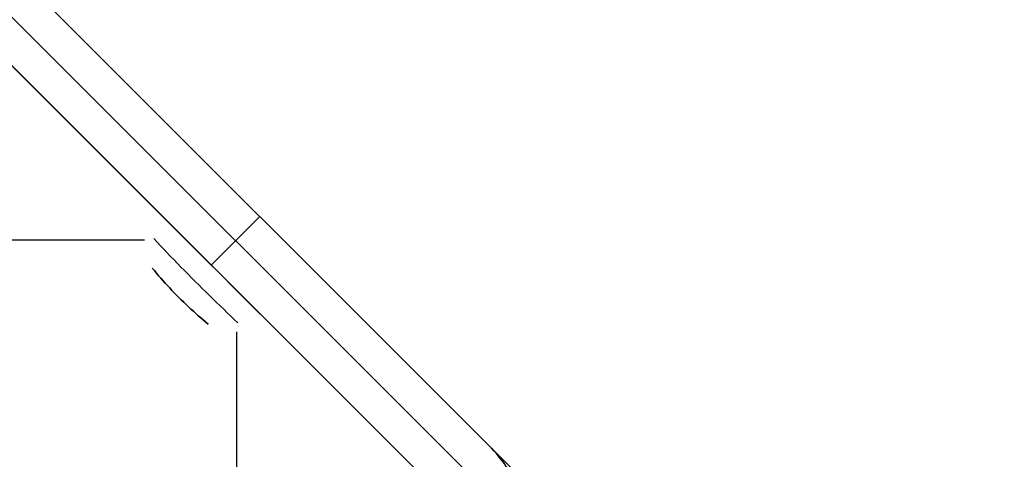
# Model space of a CAD drawing. Header units: millimetres. Extents: x -1690 to 192, y -898 to 54.
# Tile 255 of 256: x 170 to 191, y 32 to 41. Entities that reach past the tile are written whole.
import ezdxf

# ---------------------------------------------------------------- set-up
doc = ezdxf.new("R2010")
doc.units = ezdxf.units.MM
doc.header["$MEASUREMENT"] = 0
doc.layers.add('OVIDIO 186x93x72h', color=7, linetype='Continuous')

msp = doc.modelspace()

# ---------------------------------------------------------------- linework, layer by layer
at = {"layer": 'OVIDIO 186x93x72h'}
for points in [[(191.263, 20.756), (158.737, 53.282)], [(158.737, 53.282), (191.263, 20.756)], [(158.207, 52.752), (190.733, 20.226)], [(190.202, 19.696), (157.676, 52.222)], [(157.676, 52.222), (190.202, 19.696)], [(164.217, 47.802), (185.783, 26.236)], [(163.156, 46.742), (184.722, 25.176)], [(169.697, 42.322), (180.303, 31.716)], [(180.303, 31.716), (169.697, 42.322)], [(180.01, 32.009), (169.99, 42.03)], [(180.01, 32.009), (169.99, 42.03)], [(169.99, 42.03), (180.01, 32.009)], [(180.01, 32.009), (169.99, 42.03)], [(169.99, 42.03), (180.01, 32.009)], [(169.167, 41.792), (179.773, 31.186)], [(179.242, 30.656), (168.636, 41.262)], [(168.636, 41.262), (179.242, 30.656)], [(173.939, 35.959), (175, 37.019)], [(173.939, 35.959), (175, 37.019)], [(160.088, 36.513), (172.481, 36.513)], [(174.494, 22.108), (174.494, 34.501)], [(180.298, 31.675), (180.253, 31.734), (180.207, 31.792), (180.16, 31.848), (180.111, 31.903), (180.061, 31.957), (180.01, 32.009)], [(180.298, 31.675), (180.253, 31.734), (180.207, 31.792), (180.16, 31.848), (180.111, 31.903), (180.061, 31.957), (180.01, 32.009)], [(180.01, 32.009), (180.061, 31.957), (180.111, 31.903), (180.16, 31.848), (180.207, 31.792), (180.253, 31.734), (180.298, 31.675)]]:
    msp.add_lwpolyline(points, dxfattribs=at)
at = {"layer": 'OVIDIO 186x93x72h', "extrusion": (-0.235702, -0.235702, 0.942809)}
for points in [[(95.67, 268.87), (95.67, 377.947)], [(96.618, 377.947), (96.618, 268.87)], [(98.516, 268.87), (98.516, 377.947)], [(99.464, 377.947), (99.464, 268.87)]]:
    msp.add_lwpolyline(points, dxfattribs=at)
at = {"layer": 'OVIDIO 186x93x72h', "extrusion": (0, 1, 0)}
for points in [[(-172.481, 714.511), (-160.088, 714.511)], [(-160.088, 717.195), (-172.481, 717.195)], [(-175.165, 714.511), (-173.823, 717.195)], [(-173.823, 717.195), (-175.165, 714.511)], [(-175.165, 714.511), (-173.823, 717.195)], [(-180.01, 717.374), (-180.01, 718.874)], [(-180.01, 718.874), (-180.01, 717.374)]]:
    msp.add_lwpolyline(points, dxfattribs=at)
at = {"layer": 'OVIDIO 186x93x72h', "extrusion": (0.004841, 0.999988, 4.68704e-05)}
for points in [[(-172.533, 714.512), (-172.299, 714.51)], [(-172.299, 714.51), (-172.533, 714.512)]]:
    msp.add_lwpolyline(points, dxfattribs=at)
at = {"layer": 'OVIDIO 186x93x72h', "extrusion": (1, 0, 0)}
for points in [[(37.184, 714.511), (35.842, 717.195)], [(37.184, 714.511), (35.842, 717.195)], [(35.842, 717.195), (37.184, 714.511)], [(37.019, -2.626), (37.019, 717.374)], [(37.019, 717.374), (37.019, 718.874)], [(35.959, -2.626), (35.959, 717.374)], [(34.501, 717.195), (22.108, 717.195)], [(22.108, 714.511), (34.501, 714.511)]]:
    msp.add_lwpolyline(points, dxfattribs=at)
at = {"layer": 'OVIDIO 186x93x72h', "extrusion": (0.999766, -0.009304, 0.019545)}
for points in [[(37.499, 713.717), (38.788, 711.008)], [(38.788, 711.008), (37.499, 713.717)], [(38.788, 711.008), (37.499, 713.717)]]:
    msp.add_lwpolyline(points, dxfattribs=at)
at = {"layer": 'OVIDIO 186x93x72h', "extrusion": (-0.071643, -0.008942, 0.99739)}
msp.add_lwpolyline([(-14.869, 226.901), (-14.869, 227.104)], dxfattribs=at)
at = {"layer": 'OVIDIO 186x93x72h', "extrusion": (0.986196, -0.050971, 0.15754)}
msp.add_lwpolyline([(45.28, 678.349), (44.345, 681.199)], dxfattribs=at)
at = {"layer": 'OVIDIO 186x93x72h', "extrusion": (-0.057166, 0.971825, 0.228665)}
for points in [[(-175.751, 689.447), (-175.003, 692.352)], [(-175.003, 692.352), (-175.751, 689.447)]]:
    msp.add_lwpolyline(points, dxfattribs=at)
at = {"layer": 'OVIDIO 186x93x72h', "extrusion": (-0.145236, -0.044201, 0.988409)}
for points in [[(15.929, 282.291), (15.929, 282.469)], [(15.929, 282.469), (15.929, 282.291)]]:
    msp.add_lwpolyline(points, dxfattribs=at)
at = {"layer": 'OVIDIO 186x93x72h', "extrusion": (-0.050971, 0.986196, 0.15754)}
msp.add_lwpolyline([(-175.955, 701.179), (-175.02, 704.03)], dxfattribs=at)
at = {"layer": 'OVIDIO 186x93x72h', "extrusion": (-0.044201, -0.145236, 0.988409)}
for points in [[(156.247, 191.705), (156.247, 191.526)], [(156.247, 191.526), (156.247, 191.705)]]:
    msp.add_lwpolyline(points, dxfattribs=at)
at = {"layer": 'OVIDIO 186x93x72h', "extrusion": (-0.009304, 0.999766, 0.019545)}
for points in [[(-175.479, 713.73), (-174.189, 716.439)], [(-174.189, 716.439), (-175.479, 713.73)], [(-175.19, 714.337), (-174.189, 716.439)]]:
    msp.add_lwpolyline(points, dxfattribs=at)
at = {"layer": 'OVIDIO 186x93x72h', "extrusion": (-0.008942, -0.071643, 0.99739)}
msp.add_lwpolyline([(168.877, 107.385), (168.877, 107.588)], dxfattribs=at)
at = {"layer": 'OVIDIO 186x93x72h', "extrusion": (0.999988, 0.004841, 4.68704e-05)}
for points in [[(33.652, 714.503), (33.886, 714.505)], [(33.886, 714.505), (33.652, 714.503)]]:
    msp.add_lwpolyline(points, dxfattribs=at)
at = {"layer": 'OVIDIO 186x93x72h', "extrusion": (0, -1.52163e-08, 1)}
for points in [[(180.01, 32.009), (180.061, 31.957), (180.111, 31.903), (180.16, 31.848), (180.207, 31.792), (180.253, 31.734), (180.298, 31.675), (180.342, 31.615), (180.384, 31.553), (180.425, 31.491), (180.464, 31.427), (180.502, 31.362), (180.538, 31.296), (180.573, 31.229), (180.606, 31.161), (180.637, 31.092), (180.666, 31.022), (180.694, 30.952), (180.72, 30.881), (180.744, 30.81), (180.766, 30.738), (180.787, 30.665), (180.805, 30.592), (180.822, 30.519), (180.837, 30.446), (180.85, 30.372), (180.861, 30.299), (180.87, 30.225), (180.877, 30.151), (180.883, 30.078), (180.887, 30.004), (180.889, 29.931), (180.889, 29.859)], [(180.889, 29.859), (180.889, 29.931), (180.887, 30.004), (180.883, 30.078), (180.877, 30.151), (180.87, 30.225), (180.861, 30.299), (180.85, 30.372), (180.837, 30.446), (180.822, 30.519), (180.805, 30.592), (180.787, 30.665), (180.766, 30.738), (180.744, 30.81), (180.72, 30.881), (180.694, 30.952), (180.666, 31.022), (180.637, 31.092), (180.606, 31.161), (180.573, 31.229), (180.538, 31.296), (180.502, 31.362), (180.464, 31.427), (180.425, 31.491), (180.384, 31.553), (180.342, 31.615), (180.298, 31.675), (180.253, 31.734), (180.207, 31.792), (180.16, 31.848), (180.111, 31.903), (180.061, 31.957), (180.01, 32.009)]]:
    msp.add_lwpolyline(points, dxfattribs=at)
at = {"layer": 'OVIDIO 186x93x72h'}
for points in [[(173.939, 35.959, 714.243), (173.836, 36.062, 714.245), (173.733, 36.165, 714.251), (173.63, 36.268, 714.26), (173.527, 36.371, 714.273), (173.424, 36.474, 714.29), (173.321, 36.577, 714.311), (173.219, 36.679, 714.335), (173.117, 36.781, 714.364), (173.016, 36.882, 714.396), (172.915, 36.983, 714.431), (172.815, 37.083, 714.471), (172.715, 37.183, 714.514)], [(172.715, 37.183, 714.514), (172.815, 37.083, 714.471), (172.915, 36.983, 714.431), (173.016, 36.882, 714.396), (173.117, 36.781, 714.364), (173.219, 36.679, 714.335), (173.321, 36.577, 714.311), (173.424, 36.474, 714.29), (173.527, 36.371, 714.273), (173.63, 36.268, 714.26), (173.733, 36.165, 714.251), (173.836, 36.062, 714.245), (173.939, 35.959, 714.243)], [(172.683, 36.538, 715.868), (172.755, 36.461, 715.834), (172.828, 36.384, 715.804), (172.901, 36.307, 715.776), (172.975, 36.229, 715.751), (173.05, 36.151, 715.729), (173.125, 36.073, 715.71), (173.201, 35.995, 715.694), (173.277, 35.917, 715.681), (173.354, 35.839, 715.67), (173.431, 35.761, 715.663), (173.508, 35.683, 715.659), (173.586, 35.605, 715.657)], [(175.164, 34.734, 714.514), (175.064, 34.834, 714.471), (174.964, 34.934, 714.431), (174.863, 35.035, 714.396), (174.761, 35.136, 714.364), (174.66, 35.238, 714.335), (174.557, 35.341, 714.311), (174.455, 35.443, 714.29), (174.352, 35.546, 714.273), (174.249, 35.649, 714.26), (174.146, 35.752, 714.251), (174.043, 35.855, 714.245), (173.939, 35.959, 714.243)], [(173.939, 35.959, 714.243), (174.043, 35.855, 714.245), (174.146, 35.752, 714.251), (174.249, 35.649, 714.26), (174.352, 35.546, 714.273), (174.455, 35.443, 714.29), (174.557, 35.341, 714.311), (174.66, 35.238, 714.335), (174.761, 35.136, 714.364), (174.863, 35.035, 714.396), (174.964, 34.934, 714.431), (175.064, 34.834, 714.471), (175.164, 34.734, 714.514)], [(172.65, 35.894, 717.222), (172.696, 35.839, 717.198), (172.741, 35.784, 717.176), (172.788, 35.729, 717.156), (172.835, 35.675, 717.138), (172.883, 35.621, 717.122), (172.932, 35.567, 717.109), (172.981, 35.514, 717.097), (173.03, 35.46, 717.088), (173.08, 35.407, 717.081), (173.13, 35.355, 717.076), (173.181, 35.303, 717.072), (173.232, 35.252, 717.071)], [(173.232, 35.252, 717.071), (173.181, 35.303, 717.072), (173.13, 35.355, 717.076), (173.08, 35.407, 717.081), (173.03, 35.46, 717.088), (172.981, 35.514, 717.097), (172.932, 35.567, 717.109), (172.883, 35.621, 717.122), (172.835, 35.675, 717.138), (172.788, 35.729, 717.156), (172.741, 35.784, 717.176), (172.696, 35.839, 717.198), (172.65, 35.894, 717.222)], [(174.519, 34.702, 715.868), (174.442, 34.774, 715.834), (174.365, 34.847, 715.804), (174.287, 34.92, 715.776), (174.21, 34.995, 715.751), (174.132, 35.069, 715.729), (174.054, 35.145, 715.71), (173.976, 35.22, 715.694), (173.898, 35.297, 715.681), (173.82, 35.373, 715.67), (173.742, 35.45, 715.663), (173.664, 35.528, 715.659), (173.586, 35.605, 715.657)], [(173.232, 35.252, 717.071), (173.284, 35.2, 717.072), (173.336, 35.15, 717.076), (173.388, 35.099, 717.081), (173.441, 35.049, 717.088), (173.494, 35, 717.097), (173.548, 34.951, 717.109), (173.602, 34.903, 717.122), (173.656, 34.855, 717.138), (173.71, 34.807, 717.156), (173.765, 34.761, 717.176), (173.819, 34.715, 717.198), (173.874, 34.67, 717.222)], [(173.874, 34.67, 717.222), (173.819, 34.715, 717.198), (173.765, 34.761, 717.176), (173.71, 34.807, 717.156), (173.656, 34.855, 717.138), (173.602, 34.903, 717.122), (173.548, 34.951, 717.109), (173.494, 35, 717.097), (173.441, 35.049, 717.088), (173.388, 35.099, 717.081), (173.336, 35.15, 717.076), (173.284, 35.2, 717.072), (173.232, 35.252, 717.071)]]:
    msp.add_polyline3d(points, dxfattribs=at)

doc.saveas('drawing.dxf')
